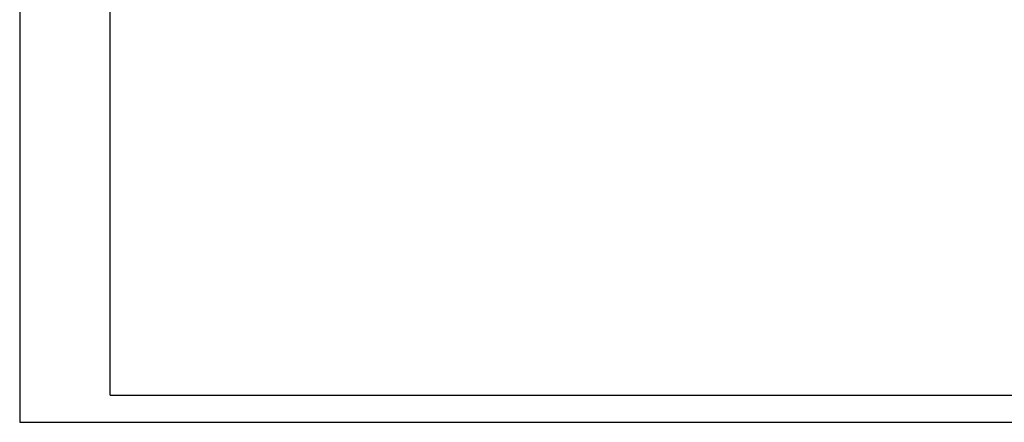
# Model space of a CAD drawing. Header units: millimetres. Extents: x 10021 to 14313, y -1287 to 379.
# Tile 1 of 9: x 10021 to 11277, y -1287 to -774. Entities that reach past the tile are written whole.
import ezdxf

# ---------------------------------------------------------------- set-up
doc = ezdxf.new("R2010")
doc.units = ezdxf.units.MM
doc.header["$LTSCALE"] = 3
doc.layers.add('外框', color=7, linetype='Continuous', lineweight=30)

# ---------------------------------------------------------------- blocks, each defined once
blk = doc.blocks.new('Y')
at = {"lineweight": 30}
for p, q in [((-4136.76, 2009.27), (-3862.74, 2009.27)), ((-4154.44, 2003.97), (-3857.44, 2003.97)), ((-4154.44, 2003.97), (-3857.44, 2003.97))]:
    blk.add_line(p, q, dxfattribs=at)
for points in [[(-3857.44, 2213.99), (-4154.44, 2213.99), (-4154.44, 2003.97)], [(-4136.76, 2009.27), (-4136.76, 2208.69), (-3862.74, 2208.69)]]:
    blk.add_lwpolyline(points, dxfattribs=at)
blk = doc.blocks.new('W')
blk.add_blockref('Y', (0, 0))

msp = doc.modelspace()

# ---------------------------------------------------------------- block references
at = {"layer": '外框', "lineweight": 25, "xscale": 6.520292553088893, "yscale": 6.520292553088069, "zscale": 6.520292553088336}
msp.add_blockref('W', (37109.31, -14353.23), dxfattribs=at)

doc.saveas('drawing.dxf')
